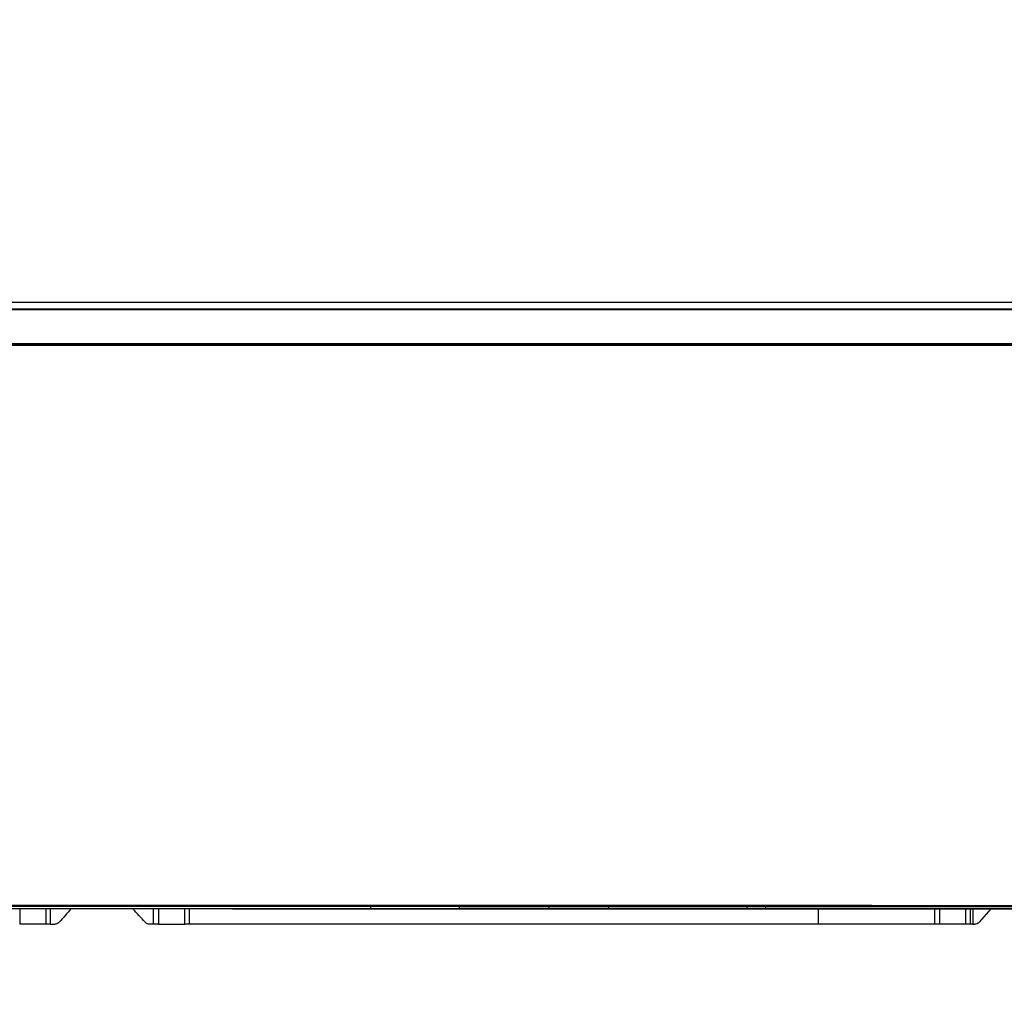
# Model space of a CAD drawing. Header units: millimetres. Extents: x -424979 to 718034, y -72486 to 344972.
# Tile 218 of 256: x 585729 to 586494, y 145098 to 145855. Entities that reach past the tile are written whole.
import ezdxf
from ezdxf.xclip import XClip

# ---------------------------------------------------------------- set-up
doc = ezdxf.new("R2010")
doc.units = ezdxf.units.MM
doc.header["$MEASUREMENT"] = 0
doc.header["$XCLIPFRAME"] = 0
doc.layers.add('IS_KLIM_urządzenia', color=3, linetype='Continuous')
doc.layers.add('Rysunki i obrazki', color=7, linetype='Continuous')
doc.layers.add('SKAN - RZUT_7_0_Nr_pióra__1', color=7, linetype='Continuous', lineweight=13)
picture_1 = doc.add_image_def('image7.tif', size_in_pixel=(14115, 7016))

# ---------------------------------------------------------------- blocks, each defined once
blk = doc.blocks.new('Rysunek_7_7', base_point=(-247133.12, 120862.67))
at = {"layer": 'SKAN - RZUT_7_0_Nr_pióra__1', "color": 7, "lineweight": 13}
image = blk.add_image(picture_1, insert=(-306883.09, 91162.66), size_in_units=(119499.94, 59400.02), dxfattribs=at)
image.set_boundary_path([(-0.5, -0.5), (14114.5, 7015.5)])
blk = doc.blocks.new('G$CFEA986A8')
at = {"layer": 'IS_KLIM_urządzenia', "linetype": 'Continuous'}
for p, q in [((253.61, 201.26), (253.09, 201.26)), ((255.91, 201.26), (264.42, 201.26)), ((303.61, 201.26), (507.43, 201.26)), ((507.43, 196.29), (507.43, 201.26)), ((507.43, 201.26), (508.86, 201.26)), ((508.86, 201.26), (508.86, 196.29)), ((517.34, 201.26), (508.86, 201.26)), ((553.81, 201.26), (562.34, 201.26)), ((562.34, 196.29), (562.34, 201.26)), ((247.78, 196.29), (251.6, 200.59)), ((278.23, 195.58), (278.23, 195.13)), ((320.84, 196.24), (320.84, 196.29)), ((320.84, 195.58), (320.84, 196.24)), ((320.84, 195.13), (320.84, 195.58)), ((326.83, 196.24), (326.83, 196.29)), ((326.83, 195.58), (326.83, 196.24)), ((326.83, 195.13), (326.83, 195.58)), ((371.52, 196.29), (371.52, 196.24)), ((371.52, 196.24), (371.52, 195.58)), ((371.52, 195.58), (371.52, 195.13)), ((391.02, 196.24), (391.02, 196.29)), ((391.02, 195.13), (391.02, 195.58)), ((420.02, 196.29), (420.02, 196.24)), ((420.02, 195.13), (420.02, 195.58)), ((448.64, 196.29), (448.64, 196.24)), ((448.64, 195.58), (448.64, 195.13)), ((46.52, 13.96), (921.55, 13.84)), ((48.58, 13.7), (919.48, 13.58)), ((919.48, 13.06), (48.58, 13.18)), ((58.73, 0), (909.33, -0.12)), ((58.74, 2.46), (909.33, 2.34)), ((909.33, 1.87), (58.74, 1.98))]:
    blk.add_line(p, q, dxfattribs=at)
at = {"layer": 'IS_KLIM_urządzenia', "linetype": 'Continuous', "extrusion": (0, 0, -1)}
blk.add_arc((-253.09, 199.26), 2, 41.5986, 90, dxfattribs=at)
at = {"layer": 'IS_KLIM_urządzenia', "linetype": 'Continuous'}
for points, degree in [([(253.61, 196.29), (253.61, 197.95), (253.61, 199.6), (253.61, 201.26)], 3), ([(254.48, 196.29), (254.48, 197.95), (254.48, 199.6), (254.48, 201.26)], 3), ([(254.48, 201.26), (254.96, 201.26), (255.43, 201.26), (255.91, 201.26)], 3), ([(255.91, 201.26), (255.91, 199.6), (255.91, 197.95), (255.91, 196.29)], 3), ([(264.42, 196.29), (264.42, 197.95), (264.42, 199.6), (264.42, 201.26)], 3), ([(264.42, 201.26), (264.93, 201.26), (265.45, 201.26), (265.97, 201.26)], 3), ([(265.97, 201.26), (265.97, 196.29)], 1), ([(303.61, 201.26), (303.61, 196.29)], 1), ([(517.34, 196.29), (517.34, 197.95), (517.34, 199.6), (517.34, 201.26)], 3), ([(517.34, 201.26), (517.88, 201.26), (518.41, 201.26), (518.95, 201.26)], 3), ([(518.95, 201.26), (518.95, 199.6), (518.95, 197.95), (518.95, 196.29)], 3), ([(552.42, 196.29), (552.42, 197.95), (552.42, 199.6), (552.42, 201.26)], 3), ([(552.42, 201.26), (552.88, 201.26), (553.35, 201.26), (553.81, 201.26)], 3), ([(553.81, 201.26), (553.81, 199.6), (553.81, 197.95), (553.81, 196.29)], 3), ([(521.74, 200.61), (523.05, 199.17), (524.37, 197.73), (525.69, 196.29)], 3), ([(239.13, 196.29), (266.37, 196.29), (293.61, 196.29), (320.84, 196.29)], 3), ([(320.84, 196.24), (293.61, 196.24), (266.37, 196.24), (239.13, 196.24)], 3), ([(239.13, 195.58), (252.17, 195.58), (265.2, 195.58), (278.23, 195.58)], 3), ([(278.23, 195.13), (265.2, 195.13), (252.17, 195.13), (239.13, 195.13)], 3), ([(320.84, 196.29), (322.84, 196.29), (324.84, 196.29), (326.83, 196.29)], 3), ([(326.83, 196.24), (324.84, 196.24), (322.84, 196.24), (320.84, 196.24)], 3), ([(320.84, 195.58), (322.84, 195.58), (324.84, 195.58), (326.83, 195.58)], 3), ([(326.83, 195.13), (324.84, 195.13), (322.84, 195.13), (320.84, 195.13)], 3), ([(371.52, 196.24), (356.63, 196.24), (341.73, 196.24), (326.83, 196.24)], 3), ([(326.83, 195.58), (341.73, 195.58), (356.63, 195.58), (371.52, 195.58)], 3), ([(371.52, 195.13), (356.63, 195.13), (341.73, 195.13), (326.83, 195.13)], 3), ([(371.52, 196.29), (378.02, 196.29), (384.52, 196.29), (391.02, 196.29)], 3), ([(391.02, 196.24), (384.52, 196.24), (378.02, 196.24), (371.52, 196.24)], 3), ([(371.52, 195.58), (378.02, 195.58), (384.52, 195.58), (391.02, 195.58)], 3), ([(391.02, 195.13), (384.52, 195.13), (378.02, 195.13), (371.52, 195.13)], 3), ([(391.02, 196.29), (400.69, 196.29), (410.36, 196.29), (420.02, 196.29)], 3), ([(391.02, 195.58), (391.02, 195.8), (391.02, 196.02), (391.02, 196.24)], 3), ([(420.02, 196.24), (410.36, 196.24), (400.69, 196.24), (391.02, 196.24)], 3), ([(391.02, 195.58), (400.69, 195.58), (410.36, 195.58), (420.02, 195.58)], 3), ([(420.02, 195.13), (410.36, 195.13), (400.69, 195.13), (391.02, 195.13)], 3), ([(420.02, 196.29), (429.56, 196.29), (439.1, 196.29), (448.64, 196.29)], 3), ([(420.02, 195.58), (420.02, 195.8), (420.02, 196.02), (420.02, 196.24)], 3), ([(420.02, 195.58), (429.56, 195.58), (439.1, 195.58), (448.64, 195.58)], 3), ([(448.64, 196.29), (505.06, 196.29), (561.48, 196.29), (772.5, 196.17)], 3), ([(448.64, 196.24), (448.64, 196.02), (448.64, 195.8), (448.64, 195.58)], 3), ([(772.5, 196.12), (561.48, 196.24), (505.06, 196.24), (448.64, 196.24)], 3), ([(772.5, 195.01), (561.48, 195.13), (505.06, 195.13), (448.64, 195.13)], 3)]:
    blk.add_open_spline(points, degree=degree, dxfattribs=at)
for points, knots in [([(253.61, 201.26), (253.87, 201.26), (254.14, 201.26), (254.43, 201.26), (254.45, 201.26), (254.48, 201.26)], [0, 0, 0, 0, 0.911049, 0.911049, 1, 1, 1, 1]), ([(265.97, 201.26), (266.02, 201.26), (266.06, 201.26), (270.28, 201.26), (274.45, 201.26), (286.95, 201.26), (295.28, 201.26), (303.61, 201.26)], [0, 0, 0, 0, 0.003771, 0.003771, 0.335869, 0.335869, 1, 1, 1, 1]), ([(518.95, 201.26), (519.03, 201.26), (519.12, 201.26), (519.56, 201.26), (519.91, 201.26), (520.26, 201.26)], [0, 0, 0, 0, 0.194122, 0.194122, 1, 1, 1, 1]), ([(520.26, 201.26), (520.26, 201.26), (520.26, 201.26), (520.49, 201.26), (520.71, 201.22), (521.14, 201.07), (521.34, 200.96), (521.59, 200.76), (521.67, 200.69), (521.74, 200.61)], [0, 0, 0, 0, 0.00085, 0.00085, 0.407375, 0.407375, 0.813931, 0.813931, 1, 1, 1, 1]), ([(549.52, 200.59), (549.52, 200.59), (549.52, 200.59), (549.67, 200.76), (549.84, 200.9), (550.24, 201.12), (550.45, 201.19), (550.79, 201.25), (550.9, 201.26), (551.01, 201.26)], [0, 0, 0, 0, 0.000385, 0.000385, 0.399729, 0.399729, 0.799094, 0.799094, 1, 1, 1, 1]), ([(552.42, 201.26), (552.3, 201.26), (552.18, 201.26), (551.71, 201.26), (551.36, 201.26), (551.01, 201.26)], [0, 0, 0, 0, 0.251852, 0.251852, 1, 1, 1, 1]), ([(545.7, 196.29), (545.7, 196.29), (545.7, 196.29), (546.97, 197.72), (548.25, 199.16), (549.52, 200.59)], [0, 0, 0, 0, 0.000133, 0.000133, 1, 1, 1, 1]), ([(278.23, 195.58), (285.33, 195.58), (292.43, 195.58), (306.64, 195.58), (313.74, 195.58), (320.84, 195.58)], [0, 0, 0, 0, 0.5, 0.5, 1, 1, 1, 1]), ([(320.84, 195.13), (320.51, 195.13), (320.18, 195.13), (318.51, 195.13), (317.18, 195.13), (310.51, 195.13), (305.18, 195.13), (292.64, 195.13), (285.43, 195.13), (278.23, 195.13)], [0, 0, 0, 0, 0.023466, 0.023466, 0.117331, 0.117331, 0.49279, 0.49279, 1, 1, 1, 1]), ([(326.83, 196.29), (337.74, 196.29), (348.64, 196.29), (363.53, 196.29), (367.53, 196.29), (371.52, 196.29)], [0, 0, 0, 0, 0.731807, 0.731807, 1, 1, 1, 1]), ([(448.64, 196.24), (441.24, 196.24), (433.84, 196.24), (424.3, 196.24), (422.16, 196.24), (420.02, 196.24)], [0, 0, 0, 0, 0.776026, 0.776026, 1, 1, 1, 1]), ([(448.64, 195.13), (441.24, 195.13), (433.84, 195.13), (424.3, 195.13), (422.16, 195.13), (420.02, 195.13)], [0, 0, 0, 0, 0.776026, 0.776026, 1, 1, 1, 1]), ([(448.64, 195.58), (499.41, 195.58), (550.18, 195.58), (761.2, 195.46), (766.85, 195.46), (772.5, 195.46)], [0, 0, 0, 0, 0.899861, 0.899861, 1, 1, 1, 1])]:
    blk.add_open_spline(points, degree=3, knots=knots, dxfattribs=at)

msp = doc.modelspace()

# ---------------------------------------------------------------- block references
at = {"layer": 'IS_KLIM_urządzenia', "xscale": 2.4, "yscale": 2.4, "zscale": 2.4, "rotation": 179.9922287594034}
msp.add_blockref('G$CFEA986A8', (587078.21, 145634.87), dxfattribs=at)
at = {"layer": 'Rysunki i obrazki', "color": 151, "linetype": 'Continuous', "lineweight": 20, "true_color": 0x80c2ff}
ref = msp.add_blockref('Rysunek_7_7', (578150.82, 164030.11), dxfattribs=at)
XClip(ref).set_block_clipping_path([(-306883.0907464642, 91162.6626359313), (-187383.1463020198, 150562.679302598)])

doc.saveas('drawing.dxf')
